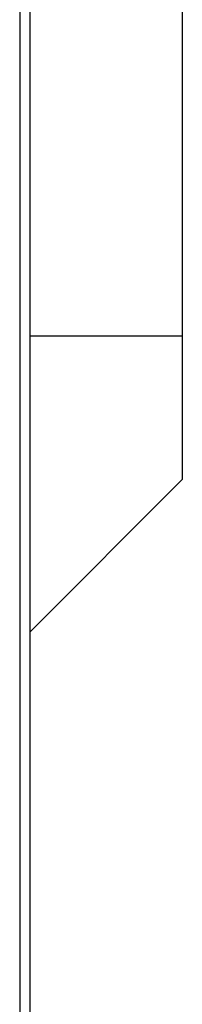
# Model space of a CAD drawing. Header units: inches. Extents: x 0 to 17820, y -10 to 12600.
# Tile 123 of 256: x 6659 to 6691, y 8495 to 8688. Entities that reach past the tile are written whole.
import ezdxf

# ---------------------------------------------------------------- set-up
doc = ezdxf.new("R2010")
doc.units = ezdxf.units.IN
doc.layers.add('1', color=7, linetype='Continuous', true_color=0xffffff)

msp = doc.modelspace()

# ---------------------------------------------------------------- linework, layer by layer
at = {"layer": '1', "color": 2, "linetype": 'Continuous', "lineweight": 25}
for p, q in [((6658.834, 9472.854), (6658.834, 8242.854)), ((6660.834, 9470.854), (6660.834, 8244.854)), ((6690.834, 8762.996), (6690.834, 8626.138)), ((6660.83, 8626.138), (6690.834, 8626.138)), ((6690.834, 8626.138), (6690.834, 8597.854)), ((6660.833, 8567.853), (6690.834, 8597.854))]:
    msp.add_line(p, q, dxfattribs=at)

doc.saveas('drawing.dxf')
